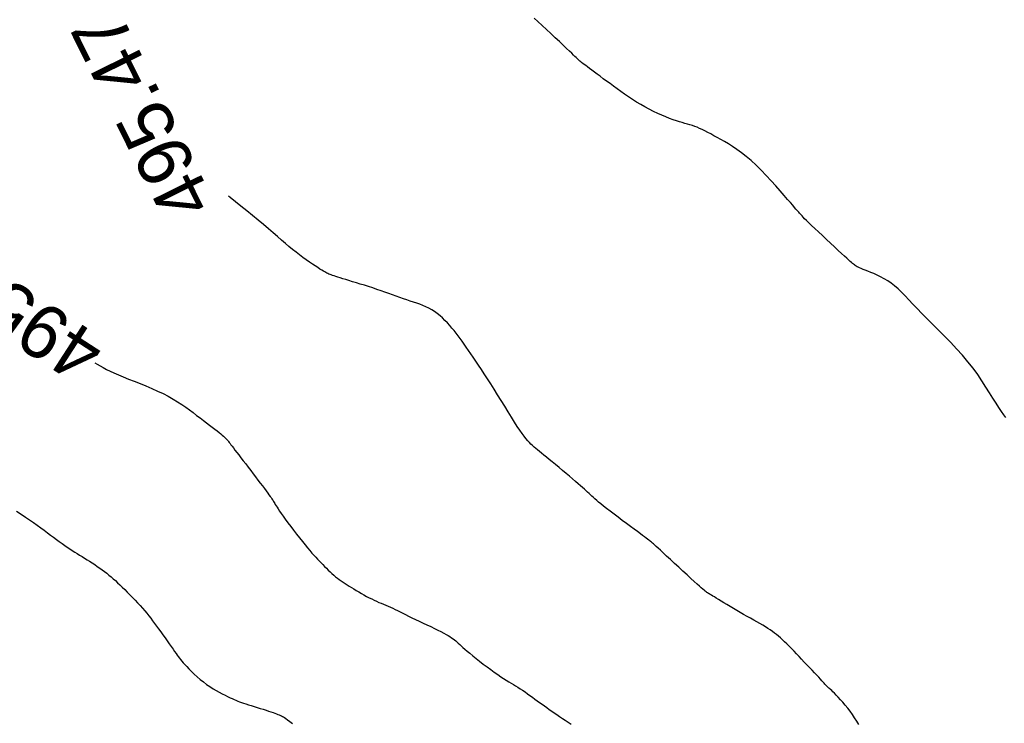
# Model space of a CAD drawing. Header units: millimetres. Extents: x 32690613 to 32693367, y 5343692 to 5344708.
# Tile 21 of 256: x 32692280 to 32692298, y 5343772 to 5343785. Entities that reach past the tile are written whole.
import ezdxf
from ezdxf.enums import TextEntityAlignment as Align

# ---------------------------------------------------------------- set-up
doc = ezdxf.new("R2010")
doc.units = ezdxf.units.MM
doc.header["$LTSCALE"] = 20
for name, color, linetype in [('02-DGM_HL_495.00', 142, 'Continuous'), ('02-DGM_HL_495.50', 152, 'Continuous'), ('02-DGM_HL_496.00', 162, 'Continuous'), ('02-DGM_HL_496.50', 172, 'Continuous')]:
    doc.layers.add(name, color=color, linetype=linetype)

msp = doc.modelspace()

# ---------------------------------------------------------------- linework, layer by layer
at = {"layer": '02-DGM_HL_495.00', "elevation": 495, "flags": 128}
msp.add_lwpolyline([(32692298.238, 5343777.755), (32692298.198, 5343777.81), (32692298.155, 5343777.872), (32692298.107, 5343777.943), (32692298.055, 5343778.025), (32692297.998, 5343778.116), (32692297.936, 5343778.217), (32692297.868, 5343778.324), (32692297.794, 5343778.438), (32692297.714, 5343778.555), (32692297.627, 5343778.675), (32692297.532, 5343778.796), (32692297.43, 5343778.917), (32692297.322, 5343779.037), (32692297.211, 5343779.155), (32692297.098, 5343779.27), (32692296.986, 5343779.383), (32692296.876, 5343779.491), (32692296.772, 5343779.594), (32692296.675, 5343779.692), (32692296.586, 5343779.783), (32692296.505, 5343779.869), (32692296.431, 5343779.948), (32692296.361, 5343780.021), (32692296.295, 5343780.088), (32692296.231, 5343780.15), (32692296.168, 5343780.205), (32692296.105, 5343780.256), (32692296.039, 5343780.301), (32692295.973, 5343780.34), (32692295.907, 5343780.376), (32692295.843, 5343780.407), (32692295.781, 5343780.434), (32692295.723, 5343780.458), (32692295.669, 5343780.479), (32692295.622, 5343780.497), (32692295.581, 5343780.513), (32692295.546, 5343780.528), (32692295.517, 5343780.541), (32692295.492, 5343780.553), (32692295.47, 5343780.564), (32692295.451, 5343780.575), (32692295.434, 5343780.587), (32692295.418, 5343780.598), (32692295.402, 5343780.611), (32692295.384, 5343780.625), (32692295.364, 5343780.642), (32692295.34, 5343780.663), (32692295.311, 5343780.69), (32692295.276, 5343780.722), (32692295.232, 5343780.762), (32692295.181, 5343780.81), (32692295.119, 5343780.867), (32692295.05, 5343780.931), (32692294.976, 5343780.999), (32692294.9, 5343781.07), (32692294.823, 5343781.141), (32692294.75, 5343781.21), (32692294.681, 5343781.275), (32692294.62, 5343781.332), (32692294.569, 5343781.381), (32692294.527, 5343781.422), (32692294.493, 5343781.456), (32692294.466, 5343781.484), (32692294.444, 5343781.508), (32692294.426, 5343781.527), (32692294.411, 5343781.544), (32692294.397, 5343781.56), (32692294.384, 5343781.575), (32692294.37, 5343781.592), (32692294.353, 5343781.611), (32692294.332, 5343781.636), (32692294.305, 5343781.666), (32692294.271, 5343781.706), (32692294.229, 5343781.755), (32692294.176, 5343781.815), (32692294.112, 5343781.889), (32692294.039, 5343781.973), (32692293.957, 5343782.065), (32692293.87, 5343782.161), (32692293.778, 5343782.259), (32692293.684, 5343782.357), (32692293.589, 5343782.45), (32692293.495, 5343782.537), (32692293.404, 5343782.615), (32692293.317, 5343782.684), (32692293.233, 5343782.745), (32692293.152, 5343782.799), (32692293.075, 5343782.848), (32692293.001, 5343782.891), (32692292.931, 5343782.931), (32692292.865, 5343782.967), (32692292.803, 5343783.001), (32692292.745, 5343783.033), (32692292.69, 5343783.062), (32692292.637, 5343783.089), (32692292.587, 5343783.114), (32692292.539, 5343783.137), (32692292.493, 5343783.157), (32692292.447, 5343783.174), (32692292.403, 5343783.19), (32692292.358, 5343783.204), (32692292.312, 5343783.216), (32692292.265, 5343783.229), (32692292.216, 5343783.243), (32692292.163, 5343783.258), (32692292.107, 5343783.276), (32692292.046, 5343783.296), (32692291.98, 5343783.321), (32692291.91, 5343783.349), (32692291.836, 5343783.381), (32692291.759, 5343783.415), (32692291.68, 5343783.453), (32692291.601, 5343783.493), (32692291.521, 5343783.536), (32692291.442, 5343783.58), (32692291.365, 5343783.627), (32692291.289, 5343783.675), (32692291.215, 5343783.724), (32692291.143, 5343783.773), (32692291.072, 5343783.823), (32692291.003, 5343783.872), (32692290.936, 5343783.921), (32692290.871, 5343783.969), (32692290.808, 5343784.016), (32692290.746, 5343784.061), (32692290.688, 5343784.105), (32692290.632, 5343784.145), (32692290.581, 5343784.184), (32692290.533, 5343784.219), (32692290.49, 5343784.251), (32692290.451, 5343784.279), (32692290.418, 5343784.304), (32692290.39, 5343784.325), (32692290.365, 5343784.343), (32692290.344, 5343784.359), (32692290.326, 5343784.373), (32692290.31, 5343784.386), (32692290.296, 5343784.398), (32692290.283, 5343784.41), (32692290.27, 5343784.422), (32692290.256, 5343784.436), (32692290.239, 5343784.453), (32692290.218, 5343784.474), (32692290.191, 5343784.5), (32692290.158, 5343784.533), (32692290.116, 5343784.574), (32692290.063, 5343784.624), (32692290, 5343784.683), (32692289.928, 5343784.751), (32692289.85, 5343784.823), (32692289.769, 5343784.899), (32692289.686, 5343784.976), (32692289.605, 5343785.051), (32692289.529, 5343785.122), (32692289.46, 5343785.186)], dxfattribs=at)
at = {"layer": '02-DGM_HL_495.50', "elevation": 495.5, "flags": 128}
msp.add_lwpolyline([(32692295.499, 5343772.045), (32692295.462, 5343772.109), (32692295.423, 5343772.171), (32692295.382, 5343772.233), (32692295.339, 5343772.293), (32692295.294, 5343772.351), (32692295.249, 5343772.407), (32692295.205, 5343772.46), (32692295.161, 5343772.508), (32692295.12, 5343772.553), (32692295.082, 5343772.593), (32692295.049, 5343772.627), (32692295.02, 5343772.656), (32692294.996, 5343772.679), (32692294.976, 5343772.697), (32692294.959, 5343772.712), (32692294.944, 5343772.725), (32692294.932, 5343772.735), (32692294.922, 5343772.744), (32692294.912, 5343772.752), (32692294.903, 5343772.761), (32692294.893, 5343772.771), (32692294.883, 5343772.783), (32692294.87, 5343772.797), (32692294.855, 5343772.814), (32692294.837, 5343772.834), (32692294.814, 5343772.859), (32692294.787, 5343772.889), (32692294.754, 5343772.925), (32692294.717, 5343772.965), (32692294.675, 5343773.009), (32692294.631, 5343773.056), (32692294.584, 5343773.106), (32692294.536, 5343773.157), (32692294.486, 5343773.209), (32692294.437, 5343773.261), (32692294.389, 5343773.313), (32692294.341, 5343773.363), (32692294.295, 5343773.411), (32692294.249, 5343773.458), (32692294.205, 5343773.503), (32692294.162, 5343773.546), (32692294.121, 5343773.586), (32692294.081, 5343773.624), (32692294.043, 5343773.659), (32692294.006, 5343773.691), (32692293.969, 5343773.721), (32692293.931, 5343773.749), (32692293.893, 5343773.777), (32692293.852, 5343773.805), (32692293.809, 5343773.833), (32692293.763, 5343773.862), (32692293.713, 5343773.892), (32692293.66, 5343773.923), (32692293.603, 5343773.956), (32692293.545, 5343773.989), (32692293.484, 5343774.024), (32692293.421, 5343774.059), (32692293.358, 5343774.096), (32692293.294, 5343774.132), (32692293.23, 5343774.17), (32692293.167, 5343774.207), (32692293.105, 5343774.244), (32692293.046, 5343774.279), (32692292.99, 5343774.313), (32692292.938, 5343774.344), (32692292.891, 5343774.373), (32692292.849, 5343774.398), (32692292.813, 5343774.419), (32692292.783, 5343774.437), (32692292.758, 5343774.452), (32692292.736, 5343774.465), (32692292.717, 5343774.476), (32692292.701, 5343774.486), (32692292.686, 5343774.495), (32692292.672, 5343774.505), (32692292.657, 5343774.515), (32692292.641, 5343774.528), (32692292.622, 5343774.543), (32692292.599, 5343774.562), (32692292.57, 5343774.587), (32692292.535, 5343774.619), (32692292.491, 5343774.658), (32692292.439, 5343774.706), (32692292.376, 5343774.764), (32692292.305, 5343774.829), (32692292.228, 5343774.899), (32692292.149, 5343774.972), (32692292.07, 5343775.045), (32692291.994, 5343775.115), (32692291.923, 5343775.181), (32692291.861, 5343775.239), (32692291.808, 5343775.287), (32692291.765, 5343775.327), (32692291.73, 5343775.359), (32692291.702, 5343775.385), (32692291.678, 5343775.406), (32692291.659, 5343775.423), (32692291.642, 5343775.438), (32692291.625, 5343775.452), (32692291.609, 5343775.465), (32692291.591, 5343775.479), (32692291.57, 5343775.496), (32692291.545, 5343775.514), (32692291.515, 5343775.537), (32692291.478, 5343775.564), (32692291.435, 5343775.596), (32692291.382, 5343775.635), (32692291.32, 5343775.681), (32692291.251, 5343775.732), (32692291.176, 5343775.787), (32692291.099, 5343775.844), (32692291.021, 5343775.903), (32692290.945, 5343775.96), (32692290.874, 5343776.014), (32692290.808, 5343776.065), (32692290.751, 5343776.11), (32692290.702, 5343776.149), (32692290.659, 5343776.184), (32692290.622, 5343776.216), (32692290.589, 5343776.244), (32692290.56, 5343776.271), (32692290.533, 5343776.296), (32692290.506, 5343776.32), (32692290.48, 5343776.344), (32692290.453, 5343776.369), (32692290.425, 5343776.395), (32692290.394, 5343776.423), (32692290.36, 5343776.453), (32692290.322, 5343776.487), (32692290.279, 5343776.525), (32692290.23, 5343776.567), (32692290.175, 5343776.614), (32692290.115, 5343776.665), (32692290.052, 5343776.718), (32692289.987, 5343776.773), (32692289.922, 5343776.827), (32692289.858, 5343776.881), (32692289.796, 5343776.932), (32692289.738, 5343776.979), (32692289.686, 5343777.021), (32692289.639, 5343777.059), (32692289.596, 5343777.094), (32692289.558, 5343777.125), (32692289.522, 5343777.154), (32692289.489, 5343777.182), (32692289.457, 5343777.209), (32692289.427, 5343777.236), (32692289.398, 5343777.264), (32692289.369, 5343777.294), (32692289.338, 5343777.327), (32692289.306, 5343777.365), (32692289.272, 5343777.41), (32692289.234, 5343777.461), (32692289.191, 5343777.522), (32692289.144, 5343777.593), (32692289.092, 5343777.674), (32692289.034, 5343777.765), (32692288.973, 5343777.863), (32692288.91, 5343777.966), (32692288.845, 5343778.072), (32692288.779, 5343778.178), (32692288.714, 5343778.283), (32692288.651, 5343778.384), (32692288.59, 5343778.479), (32692288.531, 5343778.569), (32692288.476, 5343778.654), (32692288.422, 5343778.733), (32692288.372, 5343778.808), (32692288.324, 5343778.878), (32692288.278, 5343778.945), (32692288.234, 5343779.007), (32692288.193, 5343779.066), (32692288.154, 5343779.123), (32692288.116, 5343779.177), (32692288.079, 5343779.228), (32692288.042, 5343779.278), (32692288.005, 5343779.327), (32692287.967, 5343779.376), (32692287.928, 5343779.423), (32692287.887, 5343779.471), (32692287.844, 5343779.518), (32692287.799, 5343779.565), (32692287.753, 5343779.61), (32692287.706, 5343779.652), (32692287.656, 5343779.693), (32692287.606, 5343779.73), (32692287.553, 5343779.764), (32692287.5, 5343779.793), (32692287.445, 5343779.819), (32692287.389, 5343779.843), (32692287.331, 5343779.864), (32692287.272, 5343779.885), (32692287.212, 5343779.904), (32692287.151, 5343779.924), (32692287.088, 5343779.944), (32692287.024, 5343779.966), (32692286.959, 5343779.989), (32692286.892, 5343780.014), (32692286.823, 5343780.039), (32692286.753, 5343780.064), (32692286.682, 5343780.09), (32692286.608, 5343780.116), (32692286.533, 5343780.142), (32692286.456, 5343780.168), (32692286.377, 5343780.193), (32692286.3, 5343780.218), (32692286.223, 5343780.241), (32692286.149, 5343780.264), (32692286.078, 5343780.285), (32692286.011, 5343780.305), (32692285.951, 5343780.323), (32692285.896, 5343780.34), (32692285.848, 5343780.354), (32692285.806, 5343780.368), (32692285.768, 5343780.38), (32692285.736, 5343780.391), (32692285.707, 5343780.401), (32692285.681, 5343780.41), (32692285.659, 5343780.418), (32692285.639, 5343780.426), (32692285.62, 5343780.434), (32692285.601, 5343780.443), (32692285.581, 5343780.453), (32692285.56, 5343780.465), (32692285.535, 5343780.48), (32692285.505, 5343780.498), (32692285.47, 5343780.52), (32692285.429, 5343780.546), (32692285.383, 5343780.577), (32692285.331, 5343780.611), (32692285.275, 5343780.65), (32692285.216, 5343780.691), (32692285.154, 5343780.736), (32692285.09, 5343780.783), (32692285.026, 5343780.833), (32692284.961, 5343780.885), (32692284.895, 5343780.94), (32692284.828, 5343780.998), (32692284.757, 5343781.059), (32692284.682, 5343781.124), (32692284.602, 5343781.193), (32692284.515, 5343781.267), (32692284.422, 5343781.346), (32692284.322, 5343781.429), (32692284.216, 5343781.515), (32692284.108, 5343781.603), (32692284.001, 5343781.689), (32692283.897, 5343781.773), (32692283.799, 5343781.85), (32692283.769, 5343781.874)], dxfattribs=at)
at = {"layer": '02-DGM_HL_496.00', "elevation": 496, "flags": 128}
msp.add_lwpolyline([(32692281.281, 5343778.777), (32692281.324, 5343778.751), (32692281.379, 5343778.719), (32692281.437, 5343778.687), (32692281.498, 5343778.654), (32692281.564, 5343778.621), (32692281.638, 5343778.587), (32692281.719, 5343778.552), (32692281.81, 5343778.514), (32692281.91, 5343778.474), (32692282.015, 5343778.433), (32692282.123, 5343778.39), (32692282.233, 5343778.345), (32692282.343, 5343778.299), (32692282.45, 5343778.251), (32692282.552, 5343778.202), (32692282.647, 5343778.153), (32692282.737, 5343778.102), (32692282.82, 5343778.051), (32692282.899, 5343778), (32692282.973, 5343777.949), (32692283.043, 5343777.898), (32692283.111, 5343777.848), (32692283.176, 5343777.798), (32692283.24, 5343777.75), (32692283.301, 5343777.704), (32692283.36, 5343777.659), (32692283.416, 5343777.617), (32692283.468, 5343777.578), (32692283.515, 5343777.541), (32692283.558, 5343777.508), (32692283.595, 5343777.478), (32692283.627, 5343777.453), (32692283.654, 5343777.43), (32692283.676, 5343777.411), (32692283.695, 5343777.395), (32692283.71, 5343777.38), (32692283.722, 5343777.368), (32692283.733, 5343777.356), (32692283.743, 5343777.345), (32692283.752, 5343777.334), (32692283.762, 5343777.322), (32692283.772, 5343777.309), (32692283.784, 5343777.293), (32692283.798, 5343777.274), (32692283.815, 5343777.252), (32692283.836, 5343777.225), (32692283.86, 5343777.192), (32692283.89, 5343777.153), (32692283.924, 5343777.109), (32692283.961, 5343777.061), (32692284.002, 5343777.008), (32692284.045, 5343776.952), (32692284.09, 5343776.894), (32692284.136, 5343776.834), (32692284.182, 5343776.773), (32692284.228, 5343776.713), (32692284.274, 5343776.653), (32692284.318, 5343776.594), (32692284.36, 5343776.538), (32692284.4, 5343776.485), (32692284.437, 5343776.436), (32692284.47, 5343776.392), (32692284.499, 5343776.353), (32692284.523, 5343776.319), (32692284.544, 5343776.291), (32692284.561, 5343776.268), (32692284.575, 5343776.247), (32692284.587, 5343776.229), (32692284.598, 5343776.212), (32692284.608, 5343776.196), (32692284.618, 5343776.179), (32692284.629, 5343776.16), (32692284.641, 5343776.14), (32692284.655, 5343776.116), (32692284.673, 5343776.088), (32692284.693, 5343776.056), (32692284.719, 5343776.018), (32692284.749, 5343775.974), (32692284.785, 5343775.923), (32692284.827, 5343775.864), (32692284.875, 5343775.8), (32692284.927, 5343775.731), (32692284.981, 5343775.659), (32692285.036, 5343775.587), (32692285.091, 5343775.517), (32692285.145, 5343775.449), (32692285.195, 5343775.387), (32692285.241, 5343775.331), (32692285.284, 5343775.281), (32692285.323, 5343775.236), (32692285.36, 5343775.195), (32692285.395, 5343775.158), (32692285.428, 5343775.122), (32692285.461, 5343775.088), (32692285.493, 5343775.055), (32692285.526, 5343775.021), (32692285.559, 5343774.988), (32692285.593, 5343774.954), (32692285.626, 5343774.921), (32692285.66, 5343774.888), (32692285.694, 5343774.856), (32692285.729, 5343774.826), (32692285.763, 5343774.797), (32692285.797, 5343774.77), (32692285.832, 5343774.744), (32692285.867, 5343774.719), (32692285.903, 5343774.695), (32692285.939, 5343774.671), (32692285.978, 5343774.647), (32692286.018, 5343774.622), (32692286.059, 5343774.597), (32692286.103, 5343774.57), (32692286.148, 5343774.542), (32692286.195, 5343774.514), (32692286.243, 5343774.486), (32692286.291, 5343774.458), (32692286.339, 5343774.431), (32692286.387, 5343774.406), (32692286.435, 5343774.382), (32692286.481, 5343774.359), (32692286.526, 5343774.339), (32692286.57, 5343774.319), (32692286.614, 5343774.301), (32692286.657, 5343774.283), (32692286.7, 5343774.265), (32692286.743, 5343774.247), (32692286.785, 5343774.228), (32692286.828, 5343774.209), (32692286.871, 5343774.188), (32692286.916, 5343774.166), (32692286.962, 5343774.142), (32692287.012, 5343774.117), (32692287.064, 5343774.091), (32692287.121, 5343774.063), (32692287.182, 5343774.033), (32692287.248, 5343774.001), (32692287.318, 5343773.968), (32692287.39, 5343773.934), (32692287.462, 5343773.9), (32692287.533, 5343773.867), (32692287.602, 5343773.834), (32692287.666, 5343773.803), (32692287.724, 5343773.774), (32692287.775, 5343773.748), (32692287.82, 5343773.724), (32692287.859, 5343773.702), (32692287.892, 5343773.681), (32692287.922, 5343773.661), (32692287.949, 5343773.641), (32692287.974, 5343773.622), (32692287.998, 5343773.602), (32692288.022, 5343773.582), (32692288.046, 5343773.56), (32692288.072, 5343773.537), (32692288.101, 5343773.511), (32692288.133, 5343773.482), (32692288.17, 5343773.449), (32692288.212, 5343773.413), (32692288.261, 5343773.372), (32692288.316, 5343773.326), (32692288.378, 5343773.276), (32692288.444, 5343773.224), (32692288.512, 5343773.171), (32692288.582, 5343773.118), (32692288.65, 5343773.067), (32692288.717, 5343773.018), (32692288.78, 5343772.974), (32692288.837, 5343772.935), (32692288.89, 5343772.901), (32692288.939, 5343772.871), (32692288.985, 5343772.843), (32692289.029, 5343772.818), (32692289.072, 5343772.793), (32692289.114, 5343772.768), (32692289.156, 5343772.741), (32692289.2, 5343772.713), (32692289.244, 5343772.683), (32692289.289, 5343772.652), (32692289.334, 5343772.619), (32692289.38, 5343772.586), (32692289.426, 5343772.553), (32692289.471, 5343772.52), (32692289.516, 5343772.487), (32692289.561, 5343772.454), (32692289.606, 5343772.422), (32692289.65, 5343772.391), (32692289.695, 5343772.36), (32692289.74, 5343772.328), (32692289.786, 5343772.296), (32692289.833, 5343772.264), (32692289.881, 5343772.23), (32692289.931, 5343772.196), (32692289.983, 5343772.161), (32692290.036, 5343772.126), (32692290.091, 5343772.09), (32692290.147, 5343772.055)], dxfattribs=at)
at = {"layer": '02-DGM_HL_496.50', "elevation": 496.5, "flags": 128}
msp.add_lwpolyline([(32692279.824, 5343776.017), (32692279.91, 5343775.96), (32692279.991, 5343775.905), (32692280.067, 5343775.852), (32692280.14, 5343775.802), (32692280.208, 5343775.754), (32692280.274, 5343775.707), (32692280.337, 5343775.661), (32692280.398, 5343775.615), (32692280.457, 5343775.572), (32692280.513, 5343775.529), (32692280.568, 5343775.488), (32692280.62, 5343775.449), (32692280.671, 5343775.411), (32692280.721, 5343775.376), (32692280.769, 5343775.343), (32692280.816, 5343775.312), (32692280.861, 5343775.282), (32692280.907, 5343775.253), (32692280.952, 5343775.225), (32692280.997, 5343775.198), (32692281.043, 5343775.17), (32692281.089, 5343775.141), (32692281.136, 5343775.112), (32692281.183, 5343775.083), (32692281.231, 5343775.052), (32692281.279, 5343775.021), (32692281.327, 5343774.989), (32692281.373, 5343774.957), (32692281.418, 5343774.925), (32692281.462, 5343774.893), (32692281.504, 5343774.86), (32692281.545, 5343774.827), (32692281.585, 5343774.794), (32692281.625, 5343774.759), (32692281.665, 5343774.723), (32692281.705, 5343774.685), (32692281.747, 5343774.645), (32692281.791, 5343774.602), (32692281.837, 5343774.557), (32692281.884, 5343774.51), (32692281.933, 5343774.461), (32692281.982, 5343774.411), (32692282.031, 5343774.36), (32692282.078, 5343774.31), (32692282.125, 5343774.259), (32692282.169, 5343774.21), (32692282.21, 5343774.162), (32692282.249, 5343774.115), (32692282.286, 5343774.069), (32692282.322, 5343774.022), (32692282.357, 5343773.975), (32692282.393, 5343773.927), (32692282.429, 5343773.877), (32692282.467, 5343773.825), (32692282.507, 5343773.77), (32692282.547, 5343773.715), (32692282.588, 5343773.658), (32692282.628, 5343773.602), (32692282.667, 5343773.548), (32692282.704, 5343773.497), (32692282.737, 5343773.45), (32692282.767, 5343773.407), (32692282.793, 5343773.37), (32692282.815, 5343773.338), (32692282.835, 5343773.309), (32692282.855, 5343773.282), (32692282.875, 5343773.255), (32692282.898, 5343773.228), (32692282.924, 5343773.197), (32692282.955, 5343773.163), (32692282.991, 5343773.124), (32692283.034, 5343773.08), (32692283.081, 5343773.034), (32692283.132, 5343772.985), (32692283.186, 5343772.936), (32692283.243, 5343772.887), (32692283.301, 5343772.839), (32692283.361, 5343772.793), (32692283.421, 5343772.752), (32692283.481, 5343772.713), (32692283.54, 5343772.678), (32692283.598, 5343772.646), (32692283.653, 5343772.617), (32692283.705, 5343772.591), (32692283.753, 5343772.567), (32692283.798, 5343772.546), (32692283.838, 5343772.528), (32692283.874, 5343772.512), (32692283.908, 5343772.497), (32692283.942, 5343772.483), (32692283.975, 5343772.47), (32692284.011, 5343772.457), (32692284.049, 5343772.443), (32692284.092, 5343772.429), (32692284.139, 5343772.414), (32692284.191, 5343772.398), (32692284.246, 5343772.381), (32692284.303, 5343772.364), (32692284.36, 5343772.346), (32692284.415, 5343772.329), (32692284.468, 5343772.313), (32692284.516, 5343772.297), (32692284.56, 5343772.283), (32692284.599, 5343772.27), (32692284.633, 5343772.257), (32692284.663, 5343772.246), (32692284.69, 5343772.235), (32692284.714, 5343772.225), (32692284.735, 5343772.215), (32692284.754, 5343772.206), (32692284.772, 5343772.197), (32692284.79, 5343772.187), (32692284.811, 5343772.174), (32692284.836, 5343772.157), (32692284.868, 5343772.135), (32692284.908, 5343772.105), (32692284.958, 5343772.067)], dxfattribs=at)

# ---------------------------------------------------------------- texts
at = {"layer": '02-DGM_HL_495.50'}
msp.add_text('495.47', height=1, rotation=116.362, dxfattribs=at).set_placement((32692282.162, 5343783.362, 495.5), align=Align.MIDDLE)
at = {"layer": '02-DGM_HL_496.00'}
msp.add_text('495.97', height=1, rotation=147.1389, dxfattribs=at).set_placement((32692279.544, 5343779.86, 496), align=Align.MIDDLE)

doc.saveas('drawing.dxf')
